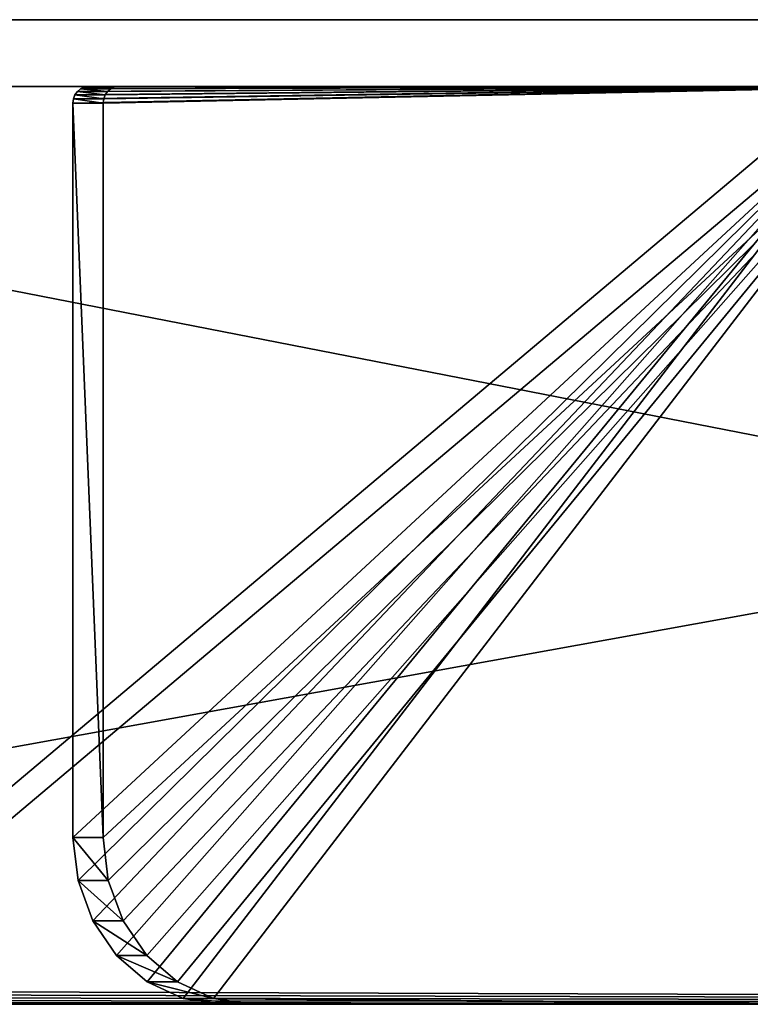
# Model space of a CAD drawing. Extents: x -49 to 1229, y -1056 to 1083.
# Tile 126 of 146: x 734 to 778, y 705 to 764. Entities that reach past the tile are written whole.
import ezdxf

# ---------------------------------------------------------------- set-up
doc = ezdxf.new("R2010")
doc.units = 0
doc.header["$LTSCALE"] = 25.4
doc.layers.get('0').update_dxf_attribs({"color": 13, "linetype": 'CONTINUOUS'})
doc.layers.add('STEEL', color=32, linetype='CONTINUOUS')
doc.layers.add('WOOD', color=32, linetype='CONTINUOUS')

# ---------------------------------------------------------------- blocks, each defined once
blk = doc.blocks.new('LVI293_01_02_05')
at = {"color": 0}
for p, q in [((321.0909545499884, 24.87850060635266, -47.53930383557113), (320.787351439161, 24.72380709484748, -50.12749428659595)), ((321.0909545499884, 24.87850060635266, -47.53930383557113), (320.787351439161, 24.72380709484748, -50.12749428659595)), ((320.8299847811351, 24.74552986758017, -2.832197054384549), (320.9715823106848, 24.8176774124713, -3.039303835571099)), ((320.8299847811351, 24.74552986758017, -2.832197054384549), (320.9715823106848, 24.8176774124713, -3.039303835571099)), ((320.9715823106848, 24.8176774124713, -3.039303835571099), (321.0605942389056, 24.86303125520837, -3.280484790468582)), ((320.9715823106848, 24.8176774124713, -3.039303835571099), (321.0605942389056, 24.86303125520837, -3.280484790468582)), ((322.6459467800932, 21.18150377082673, -2.832197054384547), (320.9715823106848, 24.8176774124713, -3.039303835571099)), ((322.6459467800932, 21.18150377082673, -2.832197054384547), (320.9715823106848, 24.8176774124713, -3.039303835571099)), ((322.787544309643, 21.25365131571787, -3.039303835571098), (320.9715823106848, 24.8176774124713, -3.039303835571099)), ((322.787544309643, 21.25365131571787, -3.039303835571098), (320.9715823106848, 24.8176774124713, -3.039303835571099)), ((321.0605942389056, 24.86303125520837, -3.280484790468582), (321.0909545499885, 24.87850060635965, -3.539303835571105)), ((321.0605942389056, 24.86303125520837, -3.280484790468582), (321.0909545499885, 24.87850060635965, -3.539303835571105)), ((322.787544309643, 21.25365131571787, -3.039303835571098), (321.0605942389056, 24.86303125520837, -3.280484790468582)), ((322.787544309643, 21.25365131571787, -3.039303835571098), (321.0605942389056, 24.86303125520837, -3.280484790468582)), ((322.8765562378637, 21.29900515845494, -3.28048479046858), (321.0605942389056, 24.86303125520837, -3.280484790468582)), ((322.8765562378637, 21.29900515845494, -3.28048479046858), (321.0605942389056, 24.86303125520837, -3.280484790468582)), ((321.0909545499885, 24.87850060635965, -3.539303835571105), (321.0909545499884, 24.87850060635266, -47.53930383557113)), ((321.0909545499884, 24.87850060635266, -47.53930383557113), (322.9069165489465, 21.31447450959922, -47.53930383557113)), ((321.0909545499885, 24.87850060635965, -3.539303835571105), (321.0909545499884, 24.87850060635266, -47.53930383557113)), ((321.0909545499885, 24.87850060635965, -3.539303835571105), (322.9069165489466, 21.31447450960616, -3.539303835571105)), ((321.0909545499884, 24.87850060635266, -47.53930383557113), (322.9069165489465, 21.31447450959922, -47.53930383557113)), ((322.8765562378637, 21.29900515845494, -3.28048479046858), (321.0909545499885, 24.87850060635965, -3.539303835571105)), ((322.8765562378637, 21.29900515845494, -3.28048479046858), (321.0909545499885, 24.87850060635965, -3.539303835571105)), ((321.0909545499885, 24.87850060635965, -3.539303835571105), (322.9069165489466, 21.31447450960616, -3.539303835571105)), ((272.4780596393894, 0.1089934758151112, -2.539303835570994), (320.1999480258, 24.42451010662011, -2.539303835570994)), ((272.4780596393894, 0.1089934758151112, -2.539303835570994), (320.1999480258, 24.42451010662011, -2.539303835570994)), ((319.8972321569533, 24.27026866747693, -52.53930383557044), (318.4812568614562, 23.54879321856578, -54.61037164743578)), ((319.8972321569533, 24.27026866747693, -52.53930383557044), (318.4812568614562, 23.54879321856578, -54.61037164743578)), ((320.787351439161, 24.72380709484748, -50.12749428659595), (319.8972321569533, 24.27026866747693, -52.53930383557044)), ((320.787351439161, 24.72380709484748, -50.12749428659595), (319.8972321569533, 24.27026866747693, -52.53930383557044)), ((319.8972321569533, 24.27026866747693, -52.53930383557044), (321.7131941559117, 20.70624257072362, -52.53930383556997)), ((319.8972321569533, 24.27026866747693, -52.53930383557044), (321.7131941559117, 20.70624257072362, -52.53930383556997)), ((319.8972321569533, 24.27026866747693, -52.53930383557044), (322.6033134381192, 21.15978099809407, -50.12749428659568)), ((319.8972321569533, 24.27026866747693, -52.53930383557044), (322.6033134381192, 21.15978099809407, -50.12749428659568)), ((320.1999480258, 24.42451010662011, -2.539303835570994), (320.4305574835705, 24.54201149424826, -2.573378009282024)), ((320.1999480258, 24.42451010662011, -2.539303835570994), (320.4305574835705, 24.54201149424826, -2.573378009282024)), ((322.0159100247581, 20.86048400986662, -2.539303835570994), (320.1999480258, 24.42451010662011, -2.539303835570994)), ((322.0159100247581, 20.86048400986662, -2.539303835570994), (320.1999480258, 24.42451010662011, -2.539303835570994)), ((320.4305574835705, 24.54201149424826, -2.573378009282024), (320.6454512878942, 24.65150535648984, -2.673278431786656)), ((320.4305574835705, 24.54201149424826, -2.573378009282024), (320.6454512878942, 24.65150535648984, -2.673278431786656)), ((322.0159100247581, 20.86048400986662, -2.539303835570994), (320.4305574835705, 24.54201149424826, -2.573378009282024)), ((322.0159100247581, 20.86048400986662, -2.539303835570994), (320.4305574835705, 24.54201149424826, -2.573378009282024)), ((322.2465194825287, 20.97798539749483, -2.573378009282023), (320.4305574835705, 24.54201149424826, -2.573378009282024)), ((322.2465194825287, 20.97798539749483, -2.573378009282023), (320.4305574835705, 24.54201149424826, -2.573378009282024)), ((320.6454512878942, 24.65150535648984, -2.673278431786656), (320.8299847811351, 24.74552986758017, -2.832197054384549)), ((320.6454512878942, 24.65150535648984, -2.673278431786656), (320.8299847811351, 24.74552986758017, -2.832197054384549)), ((322.2465194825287, 20.97798539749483, -2.573378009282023), (320.6454512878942, 24.65150535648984, -2.673278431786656)), ((322.2465194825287, 20.97798539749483, -2.573378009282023), (320.6454512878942, 24.65150535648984, -2.673278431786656)), ((322.4614132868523, 21.0874792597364, -2.673278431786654), (320.6454512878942, 24.65150535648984, -2.673278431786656)), ((322.4614132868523, 21.0874792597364, -2.673278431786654), (320.6454512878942, 24.65150535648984, -2.673278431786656)), ((320.787351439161, 24.72380709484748, -50.12749428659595), (322.6033134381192, 21.15978099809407, -50.12749428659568)), ((320.787351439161, 24.72380709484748, -50.12749428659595), (322.6033134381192, 21.15978099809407, -50.12749428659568)), ((320.787351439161, 24.72380709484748, -50.12749428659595), (322.9069165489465, 21.31447450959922, -47.53930383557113)), ((320.787351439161, 24.72380709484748, -50.12749428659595), (322.9069165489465, 21.31447450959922, -47.53930383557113)), ((322.4614132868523, 21.0874792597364, -2.673278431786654), (320.8299847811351, 24.74552986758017, -2.832197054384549)), ((322.4614132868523, 21.0874792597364, -2.673278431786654), (320.8299847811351, 24.74552986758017, -2.832197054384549)), ((322.6459467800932, 21.18150377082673, -2.832197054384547), (320.8299847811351, 24.74552986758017, -2.832197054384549)), ((322.6459467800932, 21.18150377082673, -2.832197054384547), (320.8299847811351, 24.74552986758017, -2.832197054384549)), ((318.4812568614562, 23.54879321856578, -54.61037164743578), (316.6359219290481, 22.60854810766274, -56.19955787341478)), ((318.4812568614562, 23.54879321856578, -54.61037164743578), (316.6359219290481, 22.60854810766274, -56.19955787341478)), ((318.4812568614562, 23.54879321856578, -54.61037164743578), (320.2972188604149, 19.9847671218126, -54.61037164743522)), ((318.4812568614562, 23.54879321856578, -54.61037164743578), (320.2972188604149, 19.9847671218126, -54.61037164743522)), ((318.4812568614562, 23.54879321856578, -54.61037164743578), (321.7131941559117, 20.70624257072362, -52.53930383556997)), ((318.4812568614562, 23.54879321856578, -54.61037164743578), (321.7131941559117, 20.70624257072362, -52.53930383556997)), ((316.6359219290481, 22.60854810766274, -56.19955787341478), (314.4869838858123, 21.51360948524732, -57.19856209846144)), ((316.6359219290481, 22.60854810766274, -56.19955787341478), (314.4869838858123, 21.51360948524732, -57.19856209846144)), ((316.6359219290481, 22.60854810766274, -56.19955787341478), (318.4518839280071, 19.04452201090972, -56.19955787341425)), ((316.6359219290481, 22.60854810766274, -56.19955787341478), (318.4518839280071, 19.04452201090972, -56.19955787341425)), ((316.6359219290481, 22.60854810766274, -56.19955787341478), (320.2972188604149, 19.9847671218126, -54.61037164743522)), ((316.6359219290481, 22.60854810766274, -56.19955787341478), (320.2972188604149, 19.9847671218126, -54.61037164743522)), ((314.4869838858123, 21.51360948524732, -57.19856209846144), (312.1808893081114, 20.33859560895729, -57.53930383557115)), ((314.4869838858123, 21.51360948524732, -57.19856209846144), (312.1808893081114, 20.33859560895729, -57.53930383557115)), ((314.4869838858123, 21.51360948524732, -57.19856209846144), (316.3029458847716, 17.94958338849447, -57.1985620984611)), ((314.4869838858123, 21.51360948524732, -57.19856209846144), (316.3029458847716, 17.94958338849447, -57.1985620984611)), ((314.4869838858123, 21.51360948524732, -57.19856209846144), (318.4518839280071, 19.04452201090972, -56.19955787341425)), ((314.4869838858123, 21.51360948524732, -57.19856209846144), (318.4518839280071, 19.04452201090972, -56.19955787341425)), ((322.6033134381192, 21.15978099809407, -50.12749428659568), (322.9069165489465, 21.31447450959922, -47.53930383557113)), ((322.6033134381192, 21.15978099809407, -50.12749428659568), (322.9069165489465, 21.31447450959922, -47.53930383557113)), ((322.787544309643, 21.25365131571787, -3.039303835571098), (322.6459467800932, 21.18150377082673, -2.832197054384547)), ((322.787544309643, 21.25365131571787, -3.039303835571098), (322.6459467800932, 21.18150377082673, -2.832197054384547)), ((322.8765562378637, 21.29900515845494, -3.28048479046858), (322.787544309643, 21.25365131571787, -3.039303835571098)), ((322.8765562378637, 21.29900515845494, -3.28048479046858), (322.787544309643, 21.25365131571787, -3.039303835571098)), ((322.9069165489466, 21.31447450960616, -3.539303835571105), (322.8765562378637, 21.29900515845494, -3.28048479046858)), ((322.9069165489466, 21.31447450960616, -3.539303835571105), (322.8765562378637, 21.29900515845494, -3.28048479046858)), ((322.9069165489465, 21.31447450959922, -47.53930383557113), (322.9069165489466, 21.31447450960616, -3.539303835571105)), ((322.9069165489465, 21.31447450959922, -47.53930383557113), (322.9069165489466, 21.31447450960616, -3.539303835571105)), ((322.0159100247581, 20.86048400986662, -2.539303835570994), (274.2940216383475, -3.45503262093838, -2.539303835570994)), ((322.0159100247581, 20.86048400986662, -2.539303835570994), (274.2940216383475, -3.45503262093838, -2.539303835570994)), ((320.2972188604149, 19.9847671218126, -54.61037164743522), (321.7131941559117, 20.70624257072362, -52.53930383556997)), ((320.2972188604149, 19.9847671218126, -54.61037164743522), (321.7131941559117, 20.70624257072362, -52.53930383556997)), ((321.7131941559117, 20.70624257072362, -52.53930383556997), (322.6033134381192, 21.15978099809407, -50.12749428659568)), ((321.7131941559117, 20.70624257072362, -52.53930383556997), (322.6033134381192, 21.15978099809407, -50.12749428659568)), ((322.2465194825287, 20.97798539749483, -2.573378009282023), (322.0159100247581, 20.86048400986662, -2.539303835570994)), ((322.2465194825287, 20.97798539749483, -2.573378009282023), (322.0159100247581, 20.86048400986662, -2.539303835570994)), ((322.4614132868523, 21.0874792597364, -2.673278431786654), (322.2465194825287, 20.97798539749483, -2.573378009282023)), ((322.4614132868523, 21.0874792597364, -2.673278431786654), (322.2465194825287, 20.97798539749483, -2.573378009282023)), ((322.6459467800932, 21.18150377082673, -2.832197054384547), (322.4614132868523, 21.0874792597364, -2.673278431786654)), ((322.6459467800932, 21.18150377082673, -2.832197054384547), (322.4614132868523, 21.0874792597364, -2.673278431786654)), ((312.1808893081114, 20.33859560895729, -57.53930383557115), (272.4780596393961, 0.108993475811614, -57.53930383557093)), ((312.1808893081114, 20.33859560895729, -57.53930383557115), (272.4780596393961, 0.108993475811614, -57.53930383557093)), ((313.9968513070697, 16.77456951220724, -57.53930383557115), (312.1808893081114, 20.33859560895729, -57.53930383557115)), ((312.1808893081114, 20.33859560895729, -57.53930383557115), (316.3029458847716, 17.94958338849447, -57.1985620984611)), ((312.1808893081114, 20.33859560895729, -57.53930383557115), (316.3029458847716, 17.94958338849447, -57.1985620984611)), ((313.9968513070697, 16.77456951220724, -57.53930383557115), (312.1808893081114, 20.33859560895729, -57.53930383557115)), ((318.4518839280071, 19.04452201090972, -56.19955787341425), (320.2972188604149, 19.9847671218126, -54.61037164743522)), ((318.4518839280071, 19.04452201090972, -56.19955787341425), (320.2972188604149, 19.9847671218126, -54.61037164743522)), ((316.3029458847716, 17.94958338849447, -57.1985620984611), (318.4518839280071, 19.04452201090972, -56.19955787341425)), ((316.3029458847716, 17.94958338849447, -57.1985620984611), (318.4518839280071, 19.04452201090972, -56.19955787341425)), ((313.9968513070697, 16.77456951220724, -57.53930383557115), (316.3029458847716, 17.94958338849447, -57.1985620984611)), ((313.9968513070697, 16.77456951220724, -57.53930383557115), (316.3029458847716, 17.94958338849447, -57.1985620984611)), ((274.2940216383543, -3.455032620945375, -57.53930383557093), (313.9968513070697, 16.77456951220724, -57.53930383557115)), ((274.2940216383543, -3.455032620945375, -57.53930383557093), (313.9968513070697, 16.77456951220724, -57.53930383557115))]:
    blk.add_line(p, q, dxfattribs=at)
at = {"color": 254}
mesh = blk.add_polyface(dxfattribs=at)
corners = [(272.4780596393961, 0.108993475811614, -57.53930383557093), (314.4869838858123, 21.51360948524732, -57.19856209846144), (312.1808893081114, 20.33859560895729, -57.53930383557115), (272.4780596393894, 0.1089934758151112, -2.539303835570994), (316.6359219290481, 22.60854810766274, -56.19955787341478), (318.4812568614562, 23.54879321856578, -54.61037164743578), (319.8972321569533, 24.27026866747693, -52.53930383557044), (320.787351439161, 24.72380709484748, -50.12749428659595), (321.0909545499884, 24.87850060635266, -47.53930383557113), (321.0909545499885, 24.87850060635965, -3.539303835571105), (321.0605942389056, 24.86303125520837, -3.280484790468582), (320.9715823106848, 24.8176774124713, -3.039303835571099), (320.8299847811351, 24.74552986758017, -2.832197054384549), (320.6454512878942, 24.65150535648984, -2.673278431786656), (320.4305574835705, 24.54201149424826, -2.573378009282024), (320.1999480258, 24.42451010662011, -2.539303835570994)]
mesh.append_faces([[corners[k] for k in face] for face in [(0, 1, 2), (14, 3, 15)]], dxfattribs={"vtx0": -1, "color": 254})
mesh.append_faces([[corners[k] for k in face] for face in [(1, 3, 4), (4, 3, 5), (5, 3, 6), (6, 3, 7), (7, 3, 8), (8, 3, 9), (9, 3, 10), (10, 3, 11), (11, 3, 12), (12, 3, 13), (13, 3, 14)]], dxfattribs={"vtx0": -1, "vtx1": -1, "color": 254})
mesh.append_faces([[corners[k] for k in face] for face in [(1, 0, 3)]], dxfattribs={"vtx0": -1, "vtx2": -1, "color": 254})
mesh = blk.add_polyface(dxfattribs=at)
corners = [(321.0909545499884, 24.87850060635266, -47.53930383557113), (322.9069165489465, 21.31447450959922, -47.53930383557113), (320.787351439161, 24.72380709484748, -50.12749428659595)]
mesh.append_faces([[corners[k] for k in face] for face in [(0, 1, 2)]], dxfattribs={"color": 254})
mesh = blk.add_polyface(dxfattribs=at)
corners = [(320.9715823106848, 24.8176774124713, -3.039303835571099), (320.8299847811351, 24.74552986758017, -2.832197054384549), (322.6459467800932, 21.18150377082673, -2.832197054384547)]
mesh.append_faces([[corners[k] for k in face] for face in [(0, 1, 2)]], dxfattribs={"color": 254})
mesh = blk.add_polyface(dxfattribs=at)
corners = [(321.0605942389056, 24.86303125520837, -3.280484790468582), (320.9715823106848, 24.8176774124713, -3.039303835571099), (322.787544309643, 21.25365131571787, -3.039303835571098)]
mesh.append_faces([[corners[k] for k in face] for face in [(0, 1, 2)]], dxfattribs={"color": 254})
mesh = blk.add_polyface(dxfattribs=at)
corners = [(320.9715823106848, 24.8176774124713, -3.039303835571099), (322.6459467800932, 21.18150377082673, -2.832197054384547), (322.787544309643, 21.25365131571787, -3.039303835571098)]
mesh.append_faces([[corners[k] for k in face] for face in [(0, 1, 2)]], dxfattribs={"color": 254})
mesh = blk.add_polyface(dxfattribs=at)
corners = [(321.0909545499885, 24.87850060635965, -3.539303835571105), (321.0605942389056, 24.86303125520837, -3.280484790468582), (322.8765562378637, 21.29900515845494, -3.28048479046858)]
mesh.append_faces([[corners[k] for k in face] for face in [(0, 1, 2)]], dxfattribs={"color": 254})
mesh = blk.add_polyface(dxfattribs=at)
corners = [(321.0605942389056, 24.86303125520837, -3.280484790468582), (322.787544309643, 21.25365131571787, -3.039303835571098), (322.8765562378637, 21.29900515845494, -3.28048479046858)]
mesh.append_faces([[corners[k] for k in face] for face in [(0, 1, 2)]], dxfattribs={"color": 254})
mesh = blk.add_polyface(dxfattribs=at)
corners = [(321.0909545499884, 24.87850060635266, -47.53930383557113), (322.9069165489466, 21.31447450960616, -3.539303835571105), (322.9069165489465, 21.31447450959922, -47.53930383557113), (321.0909545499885, 24.87850060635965, -3.539303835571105)]
mesh.append_faces([[corners[k] for k in face] for face in [(0, 1, 2), (1, 0, 3)]], dxfattribs={"vtx0": -1, "color": 254})
mesh = blk.add_polyface(dxfattribs=at)
corners = [(321.0909545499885, 24.87850060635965, -3.539303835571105), (322.8765562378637, 21.29900515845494, -3.28048479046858), (322.9069165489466, 21.31447450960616, -3.539303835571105)]
mesh.append_faces([[corners[k] for k in face] for face in [(0, 1, 2)]], dxfattribs={"color": 254})
mesh = blk.add_polyface(dxfattribs=at)
corners = [(274.2940216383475, -3.45503262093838, -2.539303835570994), (320.1999480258, 24.42451010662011, -2.539303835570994), (272.4780596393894, 0.1089934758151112, -2.539303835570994), (322.0159100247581, 20.86048400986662, -2.539303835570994)]
mesh.append_faces([[corners[k] for k in face] for face in [(0, 1, 2), (1, 0, 3)]], dxfattribs={"vtx0": -1, "color": 254})
mesh = blk.add_polyface(dxfattribs=at)
corners = [(319.8972321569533, 24.27026866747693, -52.53930383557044), (321.7131941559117, 20.70624257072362, -52.53930383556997), (318.4812568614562, 23.54879321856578, -54.61037164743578)]
mesh.append_faces([[corners[k] for k in face] for face in [(0, 1, 2)]], dxfattribs={"color": 254})
mesh = blk.add_polyface(dxfattribs=at)
corners = [(320.787351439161, 24.72380709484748, -50.12749428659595), (322.6033134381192, 21.15978099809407, -50.12749428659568), (319.8972321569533, 24.27026866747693, -52.53930383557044)]
mesh.append_faces([[corners[k] for k in face] for face in [(0, 1, 2)]], dxfattribs={"color": 254})
mesh = blk.add_polyface(dxfattribs=at)
corners = [(319.8972321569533, 24.27026866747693, -52.53930383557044), (322.6033134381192, 21.15978099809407, -50.12749428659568), (321.7131941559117, 20.70624257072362, -52.53930383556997)]
mesh.append_faces([[corners[k] for k in face] for face in [(0, 1, 2)]], dxfattribs={"color": 254})
mesh = blk.add_polyface(dxfattribs=at)
corners = [(322.0159100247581, 20.86048400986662, -2.539303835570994), (320.4305574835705, 24.54201149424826, -2.573378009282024), (320.1999480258, 24.42451010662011, -2.539303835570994)]
mesh.append_faces([[corners[k] for k in face] for face in [(0, 1, 2)]], dxfattribs={"color": 254})
mesh = blk.add_polyface(dxfattribs=at)
corners = [(322.2465194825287, 20.97798539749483, -2.573378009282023), (320.6454512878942, 24.65150535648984, -2.673278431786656), (320.4305574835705, 24.54201149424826, -2.573378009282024)]
mesh.append_faces([[corners[k] for k in face] for face in [(0, 1, 2)]], dxfattribs={"color": 254})
mesh = blk.add_polyface(dxfattribs=at)
corners = [(322.2465194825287, 20.97798539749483, -2.573378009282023), (320.4305574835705, 24.54201149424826, -2.573378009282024), (322.0159100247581, 20.86048400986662, -2.539303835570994)]
mesh.append_faces([[corners[k] for k in face] for face in [(0, 1, 2)]], dxfattribs={"color": 254})
mesh = blk.add_polyface(dxfattribs=at)
corners = [(322.4614132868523, 21.0874792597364, -2.673278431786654), (320.8299847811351, 24.74552986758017, -2.832197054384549), (320.6454512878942, 24.65150535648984, -2.673278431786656)]
mesh.append_faces([[corners[k] for k in face] for face in [(0, 1, 2)]], dxfattribs={"color": 254})
mesh = blk.add_polyface(dxfattribs=at)
corners = [(322.4614132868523, 21.0874792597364, -2.673278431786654), (320.6454512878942, 24.65150535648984, -2.673278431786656), (322.2465194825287, 20.97798539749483, -2.573378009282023)]
mesh.append_faces([[corners[k] for k in face] for face in [(0, 1, 2)]], dxfattribs={"color": 254})
mesh = blk.add_polyface(dxfattribs=at)
corners = [(320.787351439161, 24.72380709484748, -50.12749428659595), (322.9069165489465, 21.31447450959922, -47.53930383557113), (322.6033134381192, 21.15978099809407, -50.12749428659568)]
mesh.append_faces([[corners[k] for k in face] for face in [(0, 1, 2)]], dxfattribs={"color": 254})
mesh = blk.add_polyface(dxfattribs=at)
corners = [(322.6459467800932, 21.18150377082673, -2.832197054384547), (320.8299847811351, 24.74552986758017, -2.832197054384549), (322.4614132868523, 21.0874792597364, -2.673278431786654)]
mesh.append_faces([[corners[k] for k in face] for face in [(0, 1, 2)]], dxfattribs={"color": 254})
mesh = blk.add_polyface(dxfattribs=at)
corners = [(320.2972188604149, 19.9847671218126, -54.61037164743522), (316.6359219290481, 22.60854810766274, -56.19955787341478), (318.4812568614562, 23.54879321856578, -54.61037164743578)]
mesh.append_faces([[corners[k] for k in face] for face in [(0, 1, 2)]], dxfattribs={"color": 254})
mesh = blk.add_polyface(dxfattribs=at)
corners = [(318.4812568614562, 23.54879321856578, -54.61037164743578), (321.7131941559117, 20.70624257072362, -52.53930383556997), (320.2972188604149, 19.9847671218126, -54.61037164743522)]
mesh.append_faces([[corners[k] for k in face] for face in [(0, 1, 2)]], dxfattribs={"color": 254})
mesh = blk.add_polyface(dxfattribs=at)
corners = [(318.4518839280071, 19.04452201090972, -56.19955787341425), (314.4869838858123, 21.51360948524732, -57.19856209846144), (316.6359219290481, 22.60854810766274, -56.19955787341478)]
mesh.append_faces([[corners[k] for k in face] for face in [(0, 1, 2)]], dxfattribs={"color": 254})
mesh = blk.add_polyface(dxfattribs=at)
corners = [(320.2972188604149, 19.9847671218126, -54.61037164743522), (318.4518839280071, 19.04452201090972, -56.19955787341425), (316.6359219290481, 22.60854810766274, -56.19955787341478)]
mesh.append_faces([[corners[k] for k in face] for face in [(0, 1, 2)]], dxfattribs={"color": 254})
mesh = blk.add_polyface(dxfattribs=at)
corners = [(316.3029458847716, 17.94958338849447, -57.1985620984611), (274.2940216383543, -3.455032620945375, -57.53930383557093), (313.9968513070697, 16.77456951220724, -57.53930383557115), (274.2940216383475, -3.45503262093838, -2.539303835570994), (318.4518839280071, 19.04452201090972, -56.19955787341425), (320.2972188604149, 19.9847671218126, -54.61037164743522), (321.7131941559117, 20.70624257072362, -52.53930383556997), (322.6033134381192, 21.15978099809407, -50.12749428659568), (322.9069165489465, 21.31447450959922, -47.53930383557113), (322.9069165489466, 21.31447450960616, -3.539303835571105), (322.8765562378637, 21.29900515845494, -3.28048479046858), (322.787544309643, 21.25365131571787, -3.039303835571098), (322.6459467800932, 21.18150377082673, -2.832197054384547), (322.4614132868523, 21.0874792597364, -2.673278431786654), (322.2465194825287, 20.97798539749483, -2.573378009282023), (322.0159100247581, 20.86048400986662, -2.539303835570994)]
mesh.append_faces([[corners[k] for k in face] for face in [(0, 1, 2), (3, 14, 15)]], dxfattribs={"vtx0": -1, "color": 254})
mesh.append_faces([[corners[k] for k in face] for face in [(1, 0, 3)]], dxfattribs={"vtx0": -1, "vtx1": -1, "color": 254})
mesh.append_faces([[corners[k] for k in face] for face in [(3, 0, 4), (3, 4, 5), (3, 5, 6), (3, 6, 7), (3, 7, 8), (3, 8, 9), (3, 9, 10), (3, 10, 11), (3, 11, 12), (3, 12, 13), (3, 13, 14)]], dxfattribs={"vtx0": -1, "vtx2": -1, "color": 254})
mesh = blk.add_polyface(dxfattribs=at)
corners = [(316.3029458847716, 17.94958338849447, -57.1985620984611), (312.1808893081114, 20.33859560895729, -57.53930383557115), (314.4869838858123, 21.51360948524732, -57.19856209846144)]
mesh.append_faces([[corners[k] for k in face] for face in [(0, 1, 2)]], dxfattribs={"color": 254})
mesh = blk.add_polyface(dxfattribs=at)
corners = [(318.4518839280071, 19.04452201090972, -56.19955787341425), (316.3029458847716, 17.94958338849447, -57.1985620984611), (314.4869838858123, 21.51360948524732, -57.19856209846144)]
mesh.append_faces([[corners[k] for k in face] for face in [(0, 1, 2)]], dxfattribs={"color": 254})
mesh = blk.add_polyface(dxfattribs=at)
corners = [(312.1808893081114, 20.33859560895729, -57.53930383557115), (274.2940216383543, -3.455032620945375, -57.53930383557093), (272.4780596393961, 0.108993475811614, -57.53930383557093), (313.9968513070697, 16.77456951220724, -57.53930383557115)]
mesh.append_faces([[corners[k] for k in face] for face in [(0, 1, 2), (1, 0, 3)]], dxfattribs={"vtx0": -1, "color": 254})
mesh = blk.add_polyface(dxfattribs=at)
corners = [(316.3029458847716, 17.94958338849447, -57.1985620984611), (313.9968513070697, 16.77456951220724, -57.53930383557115), (312.1808893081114, 20.33859560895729, -57.53930383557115)]
mesh.append_faces([[corners[k] for k in face] for face in [(0, 1, 2)]], dxfattribs={"color": 254})
blk = doc.blocks.new('LVI293_01_02')
at = {"layer": 'STEEL', "color": 0}
blk.add_blockref('LVI293_01_02_05', (8.857808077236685, -14.24471133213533, 1488.618754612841), dxfattribs=at)
blk = doc.blocks.new('LVI293_01_01_03')
at = {"color": 252}
mesh = blk.add_polyface(dxfattribs=at)
corners = [(-4, -2.024418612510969, 14.98991430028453), (-4, -8.896556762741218, -33.22150319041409), (-4, -9.78898996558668, 16.01213951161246), (-4, -7.987539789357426, -28.30482869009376), (-4, 10.69582331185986, -31.75909318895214), (-4, 5.211010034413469, 11.99290162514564), (-4, 11.42421347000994, 7.225342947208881), (-4, -8.896556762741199, -1036.652768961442), (-4, -2.024418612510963, -1084.864186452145), (-4, -9.788989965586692, -1085.886411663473), (-4, -7.987539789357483, -1041.569443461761), (-4, 10.69582331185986, -1038.115178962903), (-4, 5.211010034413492, -1081.867173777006), (-4, 11.42421347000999, -1077.09961509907), (-4, -19.01517258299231, -629.1392072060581), (-4, -20.28898996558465, -968.989982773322), (-4, -20.94560471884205, -630.3221775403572), (-4, -14.28898996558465, -968.989982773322), (-4, -16.86810687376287, -628.4208090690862), (-4, 23.41475193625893, -739.6488485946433), (-4, 32.86175424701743, -712.9713370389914), (-4, 48.06776485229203, -689.1026815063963), (-4, 68.25332561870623, -669.2663861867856), (-4, 92.38372731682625, -654.4792570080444), (-4, 203.8222778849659, -597.7072728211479), (-4, 359.1047519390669, -544.6980533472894), (-4, -14.28898996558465, -990.989982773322), (-4, 20.21101003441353, -767.7677303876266), (-4, 9.786806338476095, -1033.198504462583), (-4, 16.19177214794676, -1070.886411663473), (-4, 19.18878482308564, -1063.650983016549), (-4, 20.21101003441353, -1055.886411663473), (-4, 119.222048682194, -645.4992802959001), (-4, 208.8222778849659, -597.7072728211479), (-4, 208.8222778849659, -616.707272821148), (-4, -20.94560471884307, -439.5520946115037), (-4, -20.28898996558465, -100.8842893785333), (-4, -19.01517258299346, -440.7350649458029), (-4, -20.28898996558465, -78.8842893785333), (-4, -14.28898996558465, -100.8842893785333), (-4, -16.86810687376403, -441.4534630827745), (-4, 23.41475193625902, -330.2254235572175), (-4, 32.86175424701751, -356.9029351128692), (-4, 48.06776485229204, -380.7715906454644), (-4, 68.25332561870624, -400.6078859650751), (-4, 92.38372731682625, -415.3950151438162), (-4, 203.8222778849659, -472.1669993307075), (-4, 359.1047519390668, -525.1762188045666), (-4, -14.28898996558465, -78.8842893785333), (-4, 20.21101003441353, -302.1065417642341), (-4, 9.786806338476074, -36.67576768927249), (-4, 16.19177214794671, 1.012139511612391), (-4, 19.1887848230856, -6.223289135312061), (-4, 20.21101003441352, -13.98786048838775), (-4, 119.222048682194, -424.3749918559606), (-4, 203.8222778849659, -453.1669993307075), (-4, 208.8222778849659, -472.1669993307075), (-4, -24.78898996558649, 15.01213951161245), (-4, -24.53269061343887, -433.921497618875), (-4, -24.7889899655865, -431.6719870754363), (-4, -24.75491579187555, 15.27095855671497), (-4, -24.65501536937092, 15.51213951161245), (-4, -24.49609674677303, 15.719246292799), (-4, -23.77693042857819, -436.0556985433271), (-4, -24.28898996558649, 15.87816491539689), (-4, -24.04780901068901, 15.97806533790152), (-4, -23.78898996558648, 16.01213951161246), (-4, -22.56044958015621, -437.9651909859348), (-4, -24.53269061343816, -635.9527745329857), (-4, -24.78898996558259, -1084.886411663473), (-4, -24.78898996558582, -638.2022850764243), (-4, -24.75491579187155, -1085.145230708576), (-4, -24.65501536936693, -1085.386411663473), (-4, -24.49609674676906, -1085.59351844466), (-4, -23.7769304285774, -633.8185736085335), (-4, -24.28898996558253, -1085.752437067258), (-4, -24.04780901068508, -1085.852337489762), (-4, -23.78898996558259, -1085.886411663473), (-4, -20.28898996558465, -990.989982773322), (-4, -22.56044958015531, -631.909081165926), (-4, 365.1278899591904, -518.0486860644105), (-4, 366.2593364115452, -531.33364350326), (-4, 365.1023346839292, -529.1724215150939), (-4, 386.6471371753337, -522.622743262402), (-4, 366.8557583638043, -533.7114185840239), (-4, 366.8557583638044, -536.162853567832), (-4, 208.8222778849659, -453.1669993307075), (-4, 402.9495938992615, -484.683143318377), (-4, 366.375360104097, -512.179800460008), (-4, 361.4142233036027, -525.9983352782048), (-4, 363.4542835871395, -527.3576319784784), (-4, 387.8946073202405, -516.7538576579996), (-4, 387.8946073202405, -553.1204144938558), (-4, 402.9495938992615, -585.1911288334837), (-4, 203.8222778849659, -616.707272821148), (-4, 366.375360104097, -557.6944716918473), (-4, 361.4142233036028, -543.8759368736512), (-4, 365.1278899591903, -551.8255860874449), (-4, 363.4542835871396, -542.5166401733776), (-4, 365.1023346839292, -540.7018506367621), (-4, 409.5573324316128, -486.8940617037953), (-4, 409.5573324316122, -582.9802104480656), (-4, 415.4983666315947, -579.3395400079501), (-4, 415.4983666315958, -490.5347321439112), (-4, 420.4681598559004, -574.4557378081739), (-4, 420.4681598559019, -495.4185343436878), (-4, 424.2119611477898, -568.5791469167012), (-4, 424.2119611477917, -501.295125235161), (-4, 426.5378637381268, -562.0110006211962), (-4, 426.5378637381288, -507.8632715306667), (-4, 427.326642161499, -555.0879812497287), (-4, 427.326642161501, -514.7862909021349), (-4, 366.2593364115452, -538.5406286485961), (-4, 386.6471371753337, -547.2515288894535)]
mesh.append_faces([[corners[k] for k in face] for face in [(30, 27, 31), (49, 52, 53), (57, 58, 59), (68, 69, 70), (110, 109, 111)]], dxfattribs={"vtx0": -1, "color": 252})
mesh.append_faces([[corners[k] for k in face] for face in [(0, 1, 2), (1, 0, 3), (3, 0, 4), (8, 11, 12), (12, 11, 13), (14, 15, 16), (15, 14, 17), (19, 18, 20), (20, 18, 21), (21, 18, 22), (22, 18, 23), (17, 19, 26), (7, 27, 28), (28, 27, 11), (13, 27, 29), (29, 27, 30), (23, 24, 32), (24, 25, 33), (33, 25, 34), (35, 36, 37), (36, 35, 38), (37, 39, 40), (40, 46, 47), (41, 48, 49), (46, 54, 55), (58, 62, 63), (63, 38, 67), (67, 38, 35), (38, 2, 48), (69, 68, 71), (71, 68, 72), (72, 68, 73), (73, 74, 75), (75, 74, 76), (76, 74, 77), (77, 78, 9), (78, 16, 15), (81, 83, 84), (84, 83, 85), (86, 87, 56), (47, 88, 89), (89, 80, 90), (90, 80, 82), (88, 87, 91), (32, 34, 93), (34, 32, 94), (94, 32, 24), (95, 96, 97), (93, 100, 101), (101, 100, 102), (102, 103, 104), (104, 105, 106), (106, 107, 108), (108, 109, 110), (112, 97, 99), (97, 112, 113), (113, 91, 92)]], dxfattribs={"vtx0": -1, "vtx1": -1, "color": 252})
mesh.append_faces([[corners[k] for k in face] for face in [(17, 18, 19), (23, 18, 24), (26, 27, 7), (26, 7, 9), (11, 27, 13), (40, 39, 41), (40, 45, 46), (49, 48, 1), (1, 48, 2), (49, 4, 6), (63, 66, 38), (77, 74, 78), (56, 87, 88), (56, 88, 47), (91, 87, 92), (93, 34, 95), (95, 34, 25), (93, 92, 87), (113, 85, 83)]], dxfattribs={"vtx0": -1, "vtx1": -1, "vtx2": -1, "color": 252})
mesh.append_faces([[corners[k] for k in face] for face in [(4, 0, 5), (4, 5, 6), (7, 8, 9), (8, 7, 10), (8, 10, 11), (17, 14, 18), (24, 18, 25), (26, 19, 27), (37, 36, 39), (40, 41, 42), (40, 42, 43), (40, 43, 44), (40, 44, 45), (41, 39, 48), (49, 1, 50), (49, 50, 4), (49, 6, 51), (49, 51, 52), (46, 45, 54), (47, 46, 56), (58, 57, 60), (58, 60, 61), (58, 61, 62), (63, 62, 64), (63, 64, 65), (63, 65, 66), (38, 66, 2), (73, 68, 74), (78, 74, 79), (78, 79, 16), (9, 78, 26), (80, 81, 82), (81, 80, 83), (54, 86, 55), (86, 54, 87), (89, 88, 80), (95, 25, 96), (97, 96, 98), (97, 98, 99), (93, 95, 92), (93, 87, 100), (102, 100, 103), (104, 103, 105), (106, 105, 107), (108, 107, 109), (113, 112, 85), (113, 83, 91)]], dxfattribs={"vtx0": -1, "vtx2": -1, "color": 252})
mesh = blk.add_polyface(dxfattribs=at)
corners = [(0, -2.024418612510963, -1084.864186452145), (0, -8.896556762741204, -1036.652768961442), (0, -9.788989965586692, -1085.886411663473), (0, -7.987539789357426, -1041.569443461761), (0, 10.69582331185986, -1038.115178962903), (0, 5.211010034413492, -1081.867173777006), (0, 11.42421347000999, -1077.09961509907), (0, -8.896556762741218, -33.22150319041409), (0, -2.024418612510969, 14.98991430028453), (0, -9.78898996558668, 16.01213951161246), (0, -7.987539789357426, -28.30482869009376), (0, 10.69582331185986, -31.75909318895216), (0, 5.211010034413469, 11.99290162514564), (0, 11.42421347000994, 7.225342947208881), (0, -19.01517258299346, -440.7350649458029), (0, -20.28898996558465, -100.8842893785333), (0, -20.94560471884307, -439.5520946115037), (0, -14.28898996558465, -100.8842893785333), (0, -16.86810687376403, -441.4534630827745), (0, 23.41475193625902, -330.2254235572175), (0, 32.86175424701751, -356.9029351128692), (0, 48.06776485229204, -380.7715906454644), (0, 68.25332561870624, -400.6078859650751), (0, 92.38372731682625, -415.3950151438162), (0, 203.8222778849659, -472.1669993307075), (0, 359.1047519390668, -525.1762188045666), (0, -14.28898996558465, -78.8842893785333), (0, 20.21101003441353, -302.1065417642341), (0, 9.786806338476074, -36.67576768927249), (0, 16.19177214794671, 1.012139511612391), (0, 19.1887848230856, -6.223289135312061), (0, 20.21101003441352, -13.98786048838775), (0, 119.222048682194, -424.3749918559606), (0, 208.8222778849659, -472.1669993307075), (0, 208.8222778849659, -453.1669993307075), (0, -20.94560471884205, -630.3221775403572), (0, -20.28898996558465, -968.989982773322), (0, -19.01517258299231, -629.1392072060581), (0, -20.28898996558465, -990.989982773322), (0, -14.28898996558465, -968.989982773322), (0, -16.86810687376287, -628.4208090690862), (0, 23.41475193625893, -739.6488485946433), (0, 32.86175424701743, -712.9713370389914), (0, 48.06776485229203, -689.1026815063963), (0, 68.25332561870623, -669.2663861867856), (0, 92.38372731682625, -654.4792570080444), (0, 203.8222778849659, -597.7072728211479), (0, 359.1047519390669, -544.6980533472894), (0, -14.28898996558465, -990.989982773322), (0, 20.21101003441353, -767.7677303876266), (0, 9.786806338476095, -1033.198504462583), (0, 16.19177214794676, -1070.886411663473), (0, 19.18878482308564, -1063.650983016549), (0, 20.21101003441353, -1055.886411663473), (0, 119.222048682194, -645.4992802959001), (0, 203.8222778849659, -616.707272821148), (0, 208.8222778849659, -597.7072728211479), (0, -24.78898996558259, -1084.886411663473), (0, -24.53269061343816, -635.9527745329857), (0, -24.78898996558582, -638.2022850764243), (0, -24.75491579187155, -1085.145230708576), (0, -24.65501536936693, -1085.386411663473), (0, -24.49609674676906, -1085.59351844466), (0, -23.7769304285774, -633.8185736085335), (0, -24.28898996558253, -1085.752437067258), (0, -24.04780901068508, -1085.852337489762), (0, -23.78898996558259, -1085.886411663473), (0, -22.56044958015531, -631.909081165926), (0, -24.53269061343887, -433.921497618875), (0, -24.78898996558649, 15.01213951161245), (0, -24.7889899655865, -431.6719870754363), (0, -24.75491579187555, 15.27095855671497), (0, -24.65501536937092, 15.51213951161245), (0, -24.49609674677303, 15.719246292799), (0, -23.77693042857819, -436.0556985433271), (0, -24.28898996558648, 15.87816491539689), (0, -24.04780901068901, 15.97806533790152), (0, -23.78898996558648, 16.01213951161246), (0, -20.28898996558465, -78.8842893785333), (0, -22.56044958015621, -437.9651909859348), (0, 365.1278899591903, -551.8255860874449), (0, 366.2593364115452, -538.5406286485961), (0, 365.1023346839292, -540.7018506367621), (0, 386.6471371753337, -547.2515288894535), (0, 366.8557583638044, -536.162853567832), (0, 366.8557583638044, -533.7114185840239), (0, 208.8222778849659, -616.707272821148), (0, 402.9495938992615, -585.1911288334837), (0, 366.375360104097, -557.6944716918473), (0, 361.4142233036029, -543.8759368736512), (0, 363.4542835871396, -542.5166401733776), (0, 387.8946073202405, -553.1204144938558), (0, 387.8946073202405, -516.7538576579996), (0, 402.9495938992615, -484.683143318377), (0, 203.8222778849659, -453.1669993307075), (0, 366.3753601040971, -512.179800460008), (0, 361.4142233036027, -525.9983352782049), (0, 365.1278899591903, -518.0486860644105), (0, 363.4542835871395, -527.3576319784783), (0, 365.1023346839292, -529.1724215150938), (0, 409.5573324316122, -582.9802104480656), (0, 409.5573324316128, -486.8940617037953), (0, 415.4983666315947, -579.3395400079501), (0, 415.4983666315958, -490.5347321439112), (0, 420.4681598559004, -574.4557378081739), (0, 420.4681598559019, -495.4185343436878), (0, 424.2119611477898, -568.5791469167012), (0, 424.2119611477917, -501.295125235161), (0, 426.5378637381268, -562.0110006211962), (0, 426.5378637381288, -507.8632715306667), (0, 427.326642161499, -555.0879812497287), (0, 427.326642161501, -514.7862909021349), (0, 366.2593364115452, -531.33364350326), (0, 386.6471371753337, -522.622743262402)]
mesh.append_faces([[corners[k] for k in face] for face in [(30, 27, 31), (49, 52, 53), (57, 58, 59), (68, 69, 70), (109, 110, 111)]], dxfattribs={"vtx0": -1, "color": 252})
mesh.append_faces([[corners[k] for k in face] for face in [(0, 1, 2), (1, 0, 3), (3, 0, 4), (8, 11, 12), (12, 11, 13), (14, 15, 16), (15, 14, 17), (19, 18, 20), (20, 18, 21), (21, 18, 22), (22, 18, 23), (17, 19, 26), (7, 27, 28), (28, 27, 11), (13, 27, 29), (29, 27, 30), (23, 24, 32), (24, 25, 33), (33, 25, 34), (35, 36, 37), (36, 35, 38), (37, 39, 40), (40, 46, 47), (41, 48, 49), (46, 54, 55), (58, 62, 63), (63, 38, 67), (67, 38, 35), (38, 2, 48), (69, 68, 71), (71, 68, 72), (72, 68, 73), (73, 74, 75), (75, 74, 76), (76, 74, 77), (77, 78, 9), (78, 16, 15), (81, 83, 84), (84, 83, 85), (86, 87, 56), (47, 88, 89), (89, 80, 90), (90, 80, 82), (88, 87, 91), (32, 34, 93), (34, 32, 94), (94, 32, 24), (95, 96, 97), (93, 100, 101), (101, 102, 103), (103, 104, 105), (105, 106, 107), (107, 108, 109), (112, 97, 99), (97, 112, 113), (113, 91, 92)]], dxfattribs={"vtx0": -1, "vtx1": -1, "color": 252})
mesh.append_faces([[corners[k] for k in face] for face in [(17, 18, 19), (23, 18, 24), (26, 27, 7), (26, 7, 9), (11, 27, 13), (40, 39, 41), (40, 45, 46), (49, 48, 1), (1, 48, 2), (49, 4, 6), (63, 66, 38), (77, 74, 78), (56, 87, 88), (56, 88, 47), (91, 87, 92), (93, 34, 95), (95, 34, 25), (93, 92, 87), (113, 85, 83)]], dxfattribs={"vtx0": -1, "vtx1": -1, "vtx2": -1, "color": 252})
mesh.append_faces([[corners[k] for k in face] for face in [(4, 0, 5), (4, 5, 6), (7, 8, 9), (8, 7, 10), (8, 10, 11), (17, 14, 18), (24, 18, 25), (26, 19, 27), (37, 36, 39), (40, 41, 42), (40, 42, 43), (40, 43, 44), (40, 44, 45), (41, 39, 48), (49, 1, 50), (49, 50, 4), (49, 6, 51), (49, 51, 52), (46, 45, 54), (47, 46, 56), (58, 57, 60), (58, 60, 61), (58, 61, 62), (63, 62, 64), (63, 64, 65), (63, 65, 66), (38, 66, 2), (73, 68, 74), (78, 74, 79), (78, 79, 16), (9, 78, 26), (80, 81, 82), (81, 80, 83), (54, 86, 55), (86, 54, 87), (89, 88, 80), (95, 25, 96), (97, 96, 98), (97, 98, 99), (93, 95, 92), (93, 87, 100), (101, 100, 102), (103, 102, 104), (105, 104, 106), (107, 106, 108), (109, 108, 110), (113, 112, 85), (113, 83, 91)]], dxfattribs={"vtx0": -1, "vtx2": -1, "color": 252})
blk = doc.blocks.new('LVI293_01_01_07')
at = {"color": 0}
for p, q in [((339.8306892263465, 33.40782144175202, -53.53930383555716), (274.4780596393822, 0.108993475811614, -53.53930383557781)), ((339.8306892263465, 33.40782144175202, -53.53930383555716), (274.4780596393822, 0.108993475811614, -53.53930383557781)), ((276.7480121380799, -4.346039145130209, -53.53930383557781), (342.1006417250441, 28.95278882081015, -53.53930383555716)), ((276.7480121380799, -4.346039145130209, -53.53930383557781), (342.1006417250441, 28.95278882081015, -53.53930383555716))]:
    blk.add_line(p, q, dxfattribs=at)
at = {"color": 252}
mesh = blk.add_polyface(dxfattribs=at)
corners = [(274.4780596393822, 0.108993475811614, 1.460696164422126), (339.8306892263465, 33.40782144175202, -53.53930383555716), (274.4780596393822, 0.108993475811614, -53.53930383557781), (339.8306892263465, 33.40782144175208, 1.460696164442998)]
mesh.append_faces([[corners[k] for k in face] for face in [(0, 1, 2), (1, 0, 3)]], dxfattribs={"vtx0": -1, "color": 252})
mesh = blk.add_polyface(dxfattribs=at)
corners = [(339.8306892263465, 33.40782144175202, -53.53930383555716), (276.7480121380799, -4.346039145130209, -53.53930383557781), (274.4780596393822, 0.108993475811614, -53.53930383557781), (342.1006417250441, 28.95278882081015, -53.53930383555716)]
mesh.append_faces([[corners[k] for k in face] for face in [(0, 1, 2), (1, 0, 3)]], dxfattribs={"vtx0": -1, "color": 252})
mesh = blk.add_polyface(dxfattribs=at)
corners = [(342.1006417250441, 28.95278882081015, -53.53930383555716), (276.7480121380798, -4.346039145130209, 1.460696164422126), (276.7480121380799, -4.346039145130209, -53.53930383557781), (342.1006417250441, 28.95278882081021, 1.460696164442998)]
mesh.append_faces([[corners[k] for k in face] for face in [(0, 1, 2), (1, 0, 3)]], dxfattribs={"vtx0": -1, "color": 252})
blk = doc.blocks.new('LVI293_01_01_08')
at = {"color": 0}
for p, q in [((-8.468594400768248, -17.30469092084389, 54.99999999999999), (289.3424431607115, -11.42085567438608, 54.99999999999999)), ((-8.468594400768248, -17.30469092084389, 54.99999999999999), (289.3424431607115, -11.42085567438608, 54.99999999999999)), ((7.528283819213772, -16.98864153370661), (289.3424431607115, -11.42085567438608)), ((7.528283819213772, -16.98864153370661), (289.3424431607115, -11.42085567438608)), ((289.4214555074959, -15.42007522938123, 54.99999999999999), (-8.389582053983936, -21.30391047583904, 54.99999999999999)), ((289.4214555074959, -15.42007522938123, 54.99999999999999), (-8.389582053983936, -21.30391047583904, 54.99999999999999)), ((289.4214555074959, -15.42007522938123), (7.607296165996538, -20.98786108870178)), ((289.4214555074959, -15.42007522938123), (7.607296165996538, -20.98786108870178))]:
    blk.add_line(p, q, dxfattribs=at)
at = {"color": 252}
mesh = blk.add_polyface(dxfattribs=at)
corners = [(-8.727362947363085, -17.30980339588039, -3.965925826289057), (6.528478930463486, -17.0083946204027, -4), (-8.468594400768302, -17.3046909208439, -4), (6.787247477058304, -17.00328214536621, -3.965925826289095), (7.028381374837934, -16.99851807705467, -3.86602540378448), (-8.968496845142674, -17.31456746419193, -3.866025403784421), (7.235447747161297, -16.99442707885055, -3.707106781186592), (-9.175563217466, -17.31865846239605, -3.70710678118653), (7.394335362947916, -16.99128794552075, -3.500000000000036), (-9.334450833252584, -17.32179759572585, -3.499999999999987), (7.49421629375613, -16.98931460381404, -3.258819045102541), (-9.434331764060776, -17.32377093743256, -3.258819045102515), (7.528283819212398, -16.98864153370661, -3), (-9.468399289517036, -17.32444400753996, -3.000000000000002), (-9.468399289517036, -17.32444400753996, 53.99999999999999), (7.528283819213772, -16.98864153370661), (289.3424431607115, -11.42085567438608), (289.3424431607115, -11.42085567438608, 54.99999999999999), (-9.43433176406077, -17.32377093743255, 54.25881904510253), (-9.334450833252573, -17.32179759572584, 54.49999999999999), (-9.175563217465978, -17.31865846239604, 54.70710678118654), (-8.968496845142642, -17.31456746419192, 54.86602540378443), (-8.727362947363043, -17.30980339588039, 54.96592582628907), (-8.468594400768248, -17.30469092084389, 54.99999999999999)]
mesh.append_faces([[corners[k] for k in face] for face in [(0, 1, 2), (17, 22, 23)]], dxfattribs={"vtx0": -1, "color": 252})
mesh.append_faces([[corners[k] for k in face] for face in [(1, 0, 3), (3, 0, 4), (4, 5, 6), (6, 7, 8), (8, 9, 10), (10, 11, 12), (12, 14, 15), (15, 14, 16), (16, 14, 17)]], dxfattribs={"vtx0": -1, "vtx1": -1, "color": 252})
mesh.append_faces([[corners[k] for k in face] for face in [(4, 0, 5), (6, 5, 7), (8, 7, 9), (10, 9, 11), (12, 11, 13), (12, 13, 14), (17, 14, 18), (17, 18, 19), (17, 19, 20), (17, 20, 21), (17, 21, 22)]], dxfattribs={"vtx0": -1, "vtx2": -1, "color": 252})
mesh = blk.add_polyface(dxfattribs=at)
corners = [(-8.389582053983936, -21.30391047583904, 54.99999999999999), (289.3424431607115, -11.42085567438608, 54.99999999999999), (-8.468594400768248, -17.30469092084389, 54.99999999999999), (289.4214555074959, -15.42007522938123, 54.99999999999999)]
mesh.append_faces([[corners[k] for k in face] for face in [(0, 1, 2), (1, 0, 3)]], dxfattribs={"vtx0": -1, "color": 252})
mesh = blk.add_polyface(dxfattribs=at)
corners = [(289.3424431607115, -11.42085567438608), (7.607296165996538, -20.98786108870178), (7.528283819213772, -16.98864153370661), (289.4214555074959, -15.42007522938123)]
mesh.append_faces([[corners[k] for k in face] for face in [(0, 1, 2), (1, 0, 3)]], dxfattribs={"vtx0": -1, "color": 252})
mesh = blk.add_polyface(dxfattribs=at)
corners = [(289.4214555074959, -15.42007522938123, 54.99999999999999), (7.607296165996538, -20.98786108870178), (289.4214555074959, -15.42007522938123), (-9.389386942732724, -21.32366356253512, 53.99999999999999), (-9.355319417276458, -21.32299049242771, 54.25881904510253), (-9.25543848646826, -21.32101715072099, 54.49999999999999), (-9.096550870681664, -21.3178780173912, 54.70710678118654), (-8.88948449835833, -21.31378701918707, 54.86602540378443), (-8.648350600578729, -21.30902295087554, 54.96592582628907), (-8.389582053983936, -21.30391047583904, 54.99999999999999), (6.866259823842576, -21.00250170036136, -3.965925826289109), (-8.3895820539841, -21.30391047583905, -4), (6.607491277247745, -21.00761417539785, -4), (-8.648350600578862, -21.30902295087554, -3.965925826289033), (7.107393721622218, -20.99773763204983, -3.866025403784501), (-8.889484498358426, -21.31378701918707, -3.866025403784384), (7.314460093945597, -20.9936466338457, -3.707106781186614), (-9.096550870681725, -21.3178780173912, -3.70710678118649), (7.473347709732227, -20.9905075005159, -3.500000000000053), (-9.25543848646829, -21.32101715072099, -3.499999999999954), (7.573228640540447, -20.98853415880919, -3.25881904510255), (-9.355319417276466, -21.32299049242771, -3.258819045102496), (7.607296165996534, -20.98786108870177, -3), (-9.389386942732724, -21.32366356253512, -3.000000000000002)]
mesh.append_faces([[corners[k] for k in face] for face in [(0, 1, 2), (8, 0, 9), (10, 11, 12)]], dxfattribs={"vtx0": -1, "color": 252})
mesh.append_faces([[corners[k] for k in face] for face in [(3, 0, 4), (4, 0, 5), (5, 0, 6), (6, 0, 7), (7, 0, 8), (11, 10, 13), (13, 14, 15), (15, 16, 17), (17, 18, 19), (19, 20, 21), (21, 22, 23), (23, 22, 3)]], dxfattribs={"vtx0": -1, "vtx1": -1, "color": 252})
mesh.append_faces([[corners[k] for k in face] for face in [(1, 0, 3)]], dxfattribs={"vtx0": -1, "vtx1": -1, "vtx2": -1, "color": 252})
mesh.append_faces([[corners[k] for k in face] for face in [(13, 10, 14), (15, 14, 16), (17, 16, 18), (19, 18, 20), (21, 20, 22), (3, 22, 1)]], dxfattribs={"vtx0": -1, "vtx2": -1, "color": 252})
blk = doc.blocks.new('LVI293_01_01')
at = {"color": 0}
blk.add_blockref('LVI293_01_01_03', (-342.6682216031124, 433.909464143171, 366.2835085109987), dxfattribs=at)
at = {"color": 0, "extrusion": (-1, 2.995689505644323e-16, -1.701118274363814e-16), "rotation": 90.0000000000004}
blk.add_blockref('LVI293_01_01_07', (-419.1204741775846, -639.1339883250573, 341.2075254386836), dxfattribs=at)
at = {"color": 0, "extrusion": (1, 5.213853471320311e-32, 1.287374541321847e-45), "rotation": 268.8681578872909}
blk.add_blockref('LVI293_01_01_08', (659.3657757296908, -242.7125274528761, -342.6682216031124), dxfattribs=at)

msp = doc.modelspace()

# ---------------------------------------------------------------- block references
at = {"layer": 'STEEL', "color": 0, "extrusion": (-1, -2.435551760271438e-15, -1.043609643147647e-14)}
msp.add_blockref('LVI293_01_01', (-417.1101977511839, -83.78111686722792, -421.3860315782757), dxfattribs=at)
at = {"layer": 'WOOD', "color": 0, "extrusion": (-2.910865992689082e-15, 1, -7.41029149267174e-16), "rotation": 359.9999999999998}
msp.add_blockref('LVI293_01_02', (-1069.377827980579, 353.5840686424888, -726.30103142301), dxfattribs=at)

doc.saveas('drawing.dxf')
